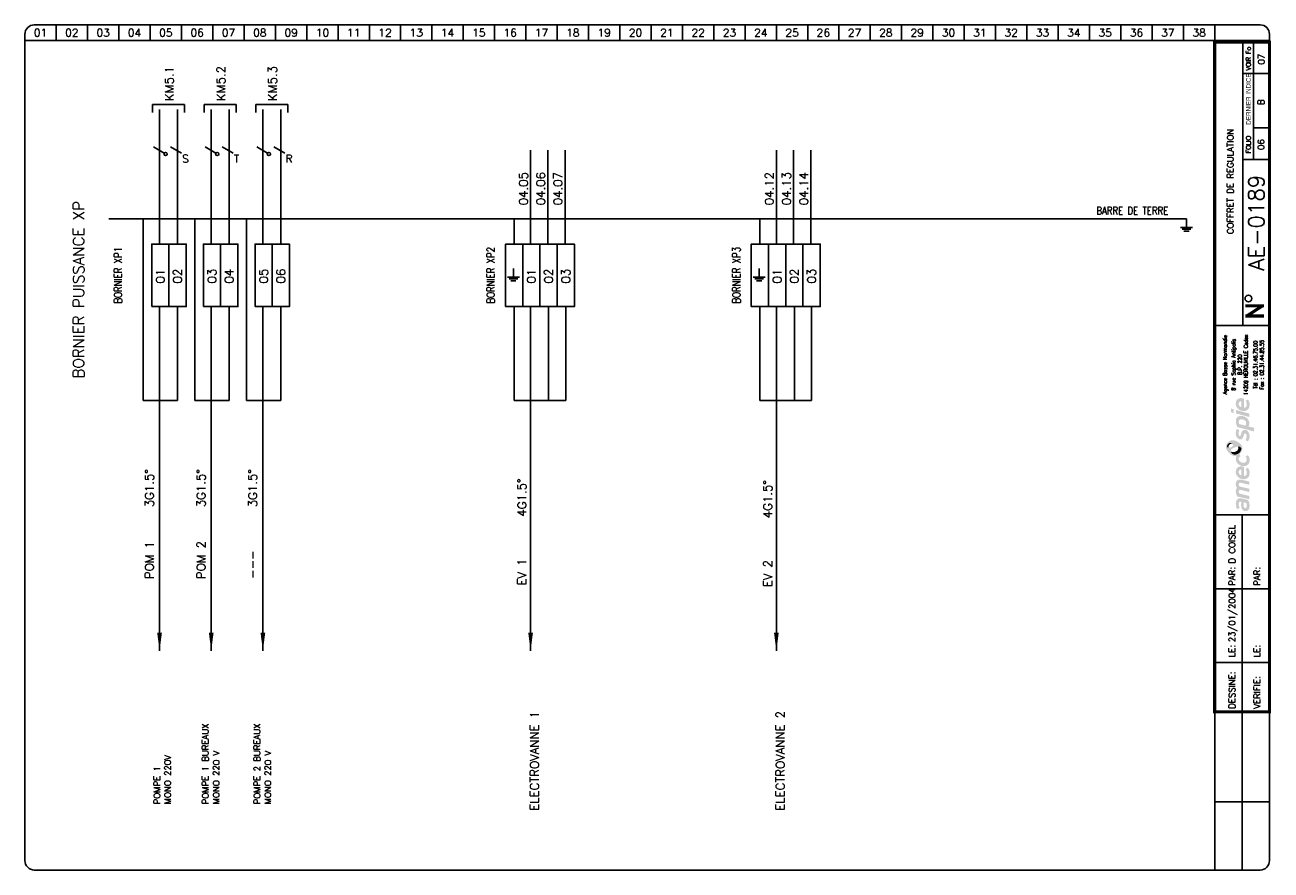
# Model space of a CAD drawing. Header units: centimetres. Extents: x 0 to 398, y 0 to 270.
import ezdxf
from ezdxf.enums import TextEntityAlignment as Align

# ---------------------------------------------------------------- set-up
doc = ezdxf.new("R2010")
doc.units = ezdxf.units.CM
doc.header["$LTSCALE"] = 20
doc.header["$MEASUREMENT"] = 0
for name, color, linetype in [('TEXTE', 3, 'Continuous'), ('TRAIFIN', 1, 'Continuous'), ('TRAIGROS', 2, 'Continuous'), ('TRAIMOY', 4, 'Continuous')]:
    doc.layers.add(name, color=color, linetype=linetype)
doc.styles.add('ROMANS8', font='ROMANS8.shx')
doc.styles.get("Standard").update_dxf_attribs({"font": 'simplex.shx'})
doc.styles.add('TXT', font='txt', dxfattribs={"width": 0.8})

# ---------------------------------------------------------------- blocks, each defined once
blk = doc.blocks.new('FDP-DIV-CHU')
at = {"layer": 'TEXTE', "color": 7, "const_width": 1}
for points in [[(392.75, 180.25), (386.75, 180.25)], [(387.25, 177), (392.25, 180.25)], [(392.75, 177), (386.75, 177)]]:
    blk.add_lwpolyline(points, dxfattribs=at)
at = {"layer": 'TEXTE', "color": 7}
blk.add_circle((387.76, 182.59), 1.08, dxfattribs=at)
at = {"layer": 'TRAIFIN', "color": 7}
for p, q in [((7, 270), (7, 265)), ((17, 270), (17, 265)), ((27, 270), (27, 265)), ((37, 270), (37, 265)), ((47, 270), (47, 265)), ((57, 270), (57, 265)), ((67, 270), (67, 265)), ((77, 270), (77, 265)), ((87, 270), (87, 265)), ((97, 270), (97, 265)), ((107, 270), (107, 265)), ((117, 270), (117, 265)), ((127, 270), (127, 265)), ((137, 270), (137, 265)), ((147, 270), (147, 265)), ((157, 270), (157, 265)), ((167, 270), (167, 265)), ((177, 270), (177, 265)), ((187, 270), (187, 265)), ((197, 270), (197, 265)), ((207, 270), (207, 265)), ((217, 270), (217, 265)), ((227, 270), (227, 265)), ((237, 270), (237, 265)), ((247, 270), (247, 265)), ((257, 270), (257, 265)), ((267, 270), (267, 265)), ((277, 270), (277, 265)), ((287, 270), (287, 265)), ((297, 270), (297, 265)), ((307, 270), (307, 265)), ((317, 270), (317, 265)), ((327, 270), (327, 265)), ((337, 270), (337, 265)), ((347, 270), (347, 265)), ((357, 270), (357, 265)), ((367, 270), (367, 265)), ((377, 270), (377, 265)), ((389.41, 227.04), (389.41, 264.5)), ((389.41, 237.09), (393.96, 237.09))]:
    blk.add_line(p, q, dxfattribs=at)
at = {"layer": 'TRAIGROS', "color": 7}
for p, q in [((-3, 267), (-3, 265)), ((0, 270), (391.5, 270)), ((394.5, 267), (394.5, 265)), ((394.5, 265), (-3, 265)), ((394.5, 265), (-3, 265)), ((-3, 265), (-3, 3)), ((386, 174), (386, 264.5)), ((394.5, 3), (394.5, 265)), ((386, 254.5), (394, 254.5)), ((386, 227.01), (394, 227.01)), ((377, 174), (394.5, 174)), ((377, 113.52), (394.51, 113.52)), ((377, -0.03), (377, 50.52)), ((0, 0), (391.5, 0))]:
    blk.add_line(p, q, dxfattribs=at)
at = {"layer": 'TRAIGROS', "color": 7, "const_width": 1}
blk.add_lwpolyline([(377, 264.5), (377, 50.52), (394.5, 50.52), (394.5, 264.5), (377, 264.5)], dxfattribs=at)
at = {"layer": 'TRAIGROS', "color": 7}
for centre, start, end in [((0, 267), 90, 180), ((391.5, 267), 0, 90), ((0, 3), 180, 270), ((391.5, 3), 270, 0)]:
    blk.add_arc(centre, 3, start, end, dxfattribs=at)
at = {"layer": 'TRAIMOY', "color": 7}
for p, q in [((385.75, -0.01), (385.75, 113.52)), ((377, 89.82), (394.51, 89.82)), ((377, 66.27), (394.51, 66.27)), ((377, 21.75), (394.51, 21.75))]:
    blk.add_line(p, q, dxfattribs=at)
at = {"layer": 'TEXTE', "color": 7}
for s, p in [('01', (2, 267.5)), ('02', (12, 267.5)), ('03', (22, 267.5)), ('04', (32, 267.5)), ('05', (42, 267.5)), ('06', (52, 267.5)), ('07', (62, 267.5)), ('08', (72, 267.5)), ('09', (82, 267.5)), ('10', (92, 267.5)), ('11', (102, 267.5)), ('12', (112, 267.5)), ('13', (122, 267.5)), ('14', (132, 267.5)), ('15', (142, 267.5)), ('16', (152, 267.5)), ('17', (162, 267.5)), ('18', (172, 267.5)), ('19', (182, 267.5)), ('20', (192, 267.5)), ('21', (202, 267.5)), ('22', (212, 267.5)), ('23', (222, 267.5)), ('24', (232, 267.5)), ('25', (242, 267.5)), ('26', (252, 267.5)), ('27', (262, 267.5)), ('28', (272, 267.5)), ('29', (282, 267.5)), ('30', (292, 267.5)), ('31', (302, 267.5)), ('32', (312, 267.5)), ('33', (322, 267.5)), ('34', (332, 267.5)), ('35', (342, 267.5)), ('36', (352, 267.5)), ('37', (362, 267.5)), ('38', (372, 267.5))]:
    blk.add_text(s, height=2.5, dxfattribs=at).set_placement(p, align=Align.MIDDLE)
at = {"layer": 'TEXTE', "color": 7, "width": 0.867769}
blk.add_text('VOIR Fo', height=1.5, rotation=90, dxfattribs=at).set_placement((388.5, 255.5), (388.5, 263), align=Align.FIT)
at = {"layer": 'TEXTE', "color": 7, "style": 'TXT', "width": 0.8}
blk.add_text('DERNIER INDICE', height=1.5, rotation=90, dxfattribs=at).set_placement((388.5, 238.12))
at = {"layer": 'TEXTE', "color": 7}
blk.add_text('FOLIO', height=1.5, rotation=90, dxfattribs=at).set_placement((388.5, 231.76), align=Align.CENTER)
for s, p in [('PAR:', (383.51, 90.82)), ('PAR:', (391.51, 90.82)), ('LE:', (383.51, 67.95)), ('LE:', (391.51, 67.95)), ('DESSINE:', (383.51, 51.52)), ('VERIFIE:', (391.51, 51.52))]:
    blk.add_text(s, height=2, rotation=90, dxfattribs=at).set_placement(p)
at = {"layer": 'TEXTE'}
for tag, p in [('FOLIO_SUIVANT', (392.9, 259.04)), ('INDICE', (392.79, 245.35)), ('FOLIO', (392.79, 231.76))]:
    blk.add_attdef(tag, text='', height=2, rotation=90, dxfattribs=at).set_placement(p, align=Align.CENTER)
blk.add_attdef('INTITULE_DU_PLAN', text='', height=2, rotation=90, dxfattribs=at).set_placement((382, 220), align=Align.MIDDLE)
at = {"layer": 'TEXTE', "color": 4}
blk.add_attdef('NUMERO', text='', height=5, rotation=90, dxfattribs=at).set_placement((392.79, 206.79), align=Align.CENTER)
at = {"layer": 'TEXTE'}
for tag, p in [('DESSINATEUR', (383.53, 97.95)), ('DATE', (383.51, 72.76))]:
    blk.add_attdef(tag, p, '', height=2, rotation=90, dxfattribs=at)
blk = doc.blocks.new('LOGO')
h = blk.add_hatch(color=187)
h.paths.add_polyline_path([(0.27, -25.15), (-0.26, -25.03), (-0.61, -25.01), (-0.96, -25.01), (-1.3, -25.15), (-1.56, -25.39), (-1.76, -25.66), (-1.92, -26.06), (-2.01, -26.61), (-2, -27.13), (-1.95, -27.54), (-1.82, -27.98), (-1.59, -28.49), (-0.78, -28.03), (-0.88, -27.84), (-0.99, -27.58), (-1.06, -27.27), (-1.09, -26.94), (-1.07, -26.65), (-1.03, -26.36), (-0.9, -26.15), (-0.74, -26.05), (-0.59, -26.04), (-0.23, -26.1), (-0.26, -26.47), (-0.29, -26.77), (-0.31, -27.1), (-0.31, -27.41), (-0.26, -27.77), (-0.19, -28.1), (-0.05, -28.44), (0.2, -28.78), (0.48, -28.98), (0.87, -29.11), (1.22, -29.1), (1.58, -29.04), (1.84, -28.87), (2.14, -28.53), (2.3, -28.16), (2.37, -27.71), (2.36, -27.1), (2.28, -26.51), (2.08, -25.89), (1.89, -25.54), (0.84, -25.3)])
h.paths.add_polyline_path([(0.54, -26.31), (1.32, -26.47), (1.41, -26.69), (1.48, -27.01), (1.49, -27.42), (1.48, -27.74), (1.4, -27.9), (1.29, -28.03), (1.14, -28.09), (0.96, -28.1), (0.81, -28.07), (0.69, -27.97), (0.6, -27.85), (0.54, -27.71), (0.5, -27.54), (0.49, -27.3), (0.49, -27.06), (0.5, -26.59)], flags=16)
h.paths.add_polyline_path([(-0.88, -23.47), (-0.97, -23.29), (-1.06, -23.08), (-1.08, -22.86), (-1.05, -22.63), (-0.97, -22.45), (-0.79, -22.36), (-0.5, -22.33), (2.29, -23.01), (2.29, -21.94), (-0.8, -21.24), (-0.96, -21.08), (-1.06, -20.77), (-1.1, -20.45), (-1, -20.2), (-0.87, -20.11), (-0.7, -20.03), (-0.48, -20.05), (2.29, -20.7), (2.29, -19.65), (-0.36, -19.01), (-0.65, -19), (-1.01, -19.01), (-1.3, -19.12), (-1.55, -19.28), (-1.77, -19.54), (-1.9, -19.8), (-1.98, -20), (-2.02, -20.38), (-2.01, -20.76), (-1.91, -21.13), (-1.79, -21.45), (-1.64, -21.71), (-1.75, -21.83), (-1.89, -22.08), (-1.98, -22.36), (-2.01, -22.66), (-2.01, -23), (-1.95, -23.36), (-1.85, -23.71), (-1.69, -24.08), (-1.5, -24.43), (2.29, -25.32), (2.29, -24.26)])
h.paths.add_polyline_path([(-0.19, -14.81), (-0.51, -14.81), (-0.91, -14.88), (-1.19, -15), (-1.42, -15.16), (-1.64, -15.38), (-1.83, -15.67), (-1.95, -15.97), (-2, -16.26), (-2.02, -16.52), (-2.01, -16.84), (-1.96, -17.15), (-1.84, -17.46), (-1.65, -17.81), (-1.41, -18.09), (-1.14, -18.33), (-0.89, -18.51), (-0.59, -18.68), (-0.17, -18.82), (0.24, -18.89), (0.59, -18.91), (0.98, -18.88), (1.37, -18.75), (1.77, -18.51), (2.17, -18.06), (2.33, -17.58), (2.38, -17.11), (2.38, -16.56), (2.33, -16.15), (2.2, -15.79), (2.03, -15.5), (1.82, -15.25), (1.14, -15.68), (1.3, -15.94), (1.42, -16.3), (1.49, -16.68), (1.49, -16.99), (1.43, -17.33), (1.23, -17.63), (0.99, -17.81), (0.79, -17.86), (0.6, -17.84), (0.6, -14.97), (0.23, -14.85)])
h.paths.add_polyline_path([(-0.26, -17.69), (-0.43, -17.64), (-0.58, -17.55), (-0.76, -17.39), (-0.9, -17.24), (-1.01, -17.02), (-1.06, -16.86), (-1.08, -16.63), (-1.06, -16.36), (-0.96, -16.16), (-0.83, -15.98), (-0.62, -15.87), (-0.44, -15.83), (-0.26, -15.83)], flags=16)
h.paths.add_polyline_path([(-0.09, -13.56), (-0.44, -13.4), (-0.74, -13.16), (-0.95, -12.9), (-1.04, -12.61), (-1.08, -12.36), (-1.02, -12.05), (-0.89, -11.83), (-0.73, -11.69), (-0.61, -11.61), (-0.5, -11.55), (-0.88, -10.89), (-1.08, -11.04), (-1.32, -11.18), (-1.51, -11.28), (-1.78, -11.38), (-1.87, -11.55), (-1.97, -11.89), (-2.01, -12.3), (-1.98, -12.76), (-1.82, -13.35), (-1.54, -13.76), (-1.25, -14.08), (-0.85, -14.34), (-0.48, -14.51), (-0.05, -14.65), (0.44, -14.71), (0.94, -14.69), (1.47, -14.5), (1.83, -14.25), (2.09, -13.94), (2.26, -13.6), (2.36, -13.21), (2.39, -12.82), (2.37, -12.43), (2.27, -11.98), (2.07, -11.58), (1.82, -11.23), (1.12, -11.67), (1.29, -11.95), (1.43, -12.27), (1.45, -12.61), (1.43, -12.96), (1.23, -13.36), (0.95, -13.57), (0.61, -13.63), (0.31, -13.63)])
h.paths.add_polyline_path([(1.25, -3.19), (0.94, -3.13), (0.59, -3.14), (0.32, -3.25), (0.1, -3.49), (-0.12, -3.81), (-0.25, -4.17), (-0.38, -4.62), (-0.46, -4.92), (-0.59, -5.03), (-0.74, -5.08), (-0.86, -5.03), (-0.96, -4.94), (-1.06, -4.74), (-1.12, -4.53), (-1.11, -4.23), (-1.07, -3.86), (-1.01, -3.51), (-0.93, -3.23), (-1.72, -2.85), (-1.84, -3.12), (-1.93, -3.4), (-1.97, -3.68), (-2, -3.98), (-2.02, -4.32), (-2, -4.65), (-1.94, -5.01), (-1.8, -5.31), (-1.64, -5.58), (-1.4, -5.84), (-1.11, -6.04), (-0.85, -6.17), (-0.56, -6.2), (-0.24, -6.15), (0.01, -5.99), (0.18, -5.81), (0.32, -5.51), (0.41, -5.18), (0.51, -4.86), (0.57, -4.63), (0.67, -4.45), (0.78, -4.33), (0.97, -4.29), (1.15, -4.35), (1.3, -4.55), (1.41, -4.85), (1.44, -5.24), (1.41, -5.62), (1.33, -5.91), (1.23, -6.15), (1.09, -6.39), (1.78, -6.81), (1.86, -6.74), (1.97, -6.61), (2.14, -6.32), (2.27, -6), (2.36, -5.62), (2.37, -5.24), (2.35, -4.86), (2.3, -4.52), (2.19, -4.21), (2.03, -3.92), (1.85, -3.65), (1.57, -3.35)])
h.paths.add_polyline_path([(1.14, 0.91), (0.82, 1.08), (0.5, 1.2), (0.1, 1.27), (-0.26, 1.3), (-0.73, 1.29), (-1.12, 1.19), (-1.38, 1.04), (-1.61, 0.8), (-1.77, 0.55), (-1.89, 0.33), (-1.98, 0.01), (-2.01, -0.32), (-1.99, -0.65), (-1.95, -1.02), (-1.88, -1.34), (-1.76, -1.63), (-1.63, -1.96), (-1.52, -2.24), (3.84, -3.66), (3.84, -2.51), (1.96, -2.01), (2.11, -1.85), (2.24, -1.56), (2.27, -1.32), (2.29, -1.04), (2.27, -0.75), (2.21, -0.44), (2.07, -0.1), (1.9, 0.2), (1.71, 0.44), (1.43, 0.71)])
h.paths.add_polyline_path([(0.98, -1.77), (-0.92, -1.28), (-0.98, -1.1), (-1.05, -0.84), (-1.07, -0.56), (-1.04, -0.29), (-0.94, -0.06), (-0.77, 0.11), (-0.53, 0.2), (-0.24, 0.22), (0.04, 0.2), (0.35, 0.13), (0.58, 0.05), (0.81, -0.07), (1.02, -0.24), (1.19, -0.46), (1.27, -0.68), (1.28, -0.93), (1.28, -1.16), (1.24, -1.43), (1.15, -1.61)], flags=16)
h.paths.add_polyline_path([(-1.97, 3.22), (-1.97, 2.11), (2.35, 0.95), (2.35, 2.06)])
h.paths.add_polyline_path([(-3.55, 3.65), (-3.55, 2.48), (-2.65, 2.25), (-2.65, 3.43)])
h.paths.add_polyline_path([(-0.19, 6.99), (-0.51, 6.99), (-0.91, 6.92), (-1.19, 6.81), (-1.42, 6.64), (-1.64, 6.43), (-1.83, 6.14), (-1.95, 5.83), (-2, 5.54), (-2.02, 5.28), (-2.01, 4.96), (-1.96, 4.66), (-1.84, 4.34), (-1.65, 4), (-1.41, 3.71), (-1.14, 3.48), (-0.89, 3.29), (-0.59, 3.12), (-0.17, 2.98), (0.24, 2.92), (0.59, 2.89), (0.98, 2.93), (1.37, 3.06), (1.77, 3.29), (2.17, 3.75), (2.33, 4.22), (2.38, 4.7), (2.38, 5.24), (2.33, 5.65), (2.2, 6.02), (2.03, 6.3), (1.82, 6.56), (1.14, 6.13), (1.3, 5.87), (1.42, 5.5), (1.49, 5.12), (1.49, 4.82), (1.43, 4.47), (1.23, 4.17), (0.99, 4), (0.79, 3.94), (0.6, 3.96), (0.6, 6.83), (0.23, 6.96)])
h.paths.add_polyline_path([(-0.26, 4.11), (-0.43, 4.16), (-0.58, 4.26), (-0.76, 4.42), (-0.9, 4.56), (-1.01, 4.78), (-1.06, 4.95), (-1.08, 5.17), (-1.06, 5.44), (-0.96, 5.64), (-0.83, 5.82), (-0.62, 5.93), (-0.44, 5.97), (-0.26, 5.97)], flags=16)
h = blk.add_hatch(color=135)
h.paths.add_polyline_path([(-2.62, -6.48), (-2.99, -6.44), (-3.33, -6.46), (-3.66, -6.54), (-3.9, -6.66), (-4.19, -6.88), (-4.48, -7.12), (-4.72, -7.4), (-4.9, -7.71), (-5.08, -8.08), (-5.15, -8.51), (-5.14, -8.84), (-5.03, -9.22), (-4.88, -9.56), (-4.68, -9.88), (-4.46, -10.22), (-4.19, -10.51), (-3.87, -10.81), (-3.57, -11.02), (-3.23, -11.21), (-2.91, -11.36), (-2.54, -11.44), (-2.16, -11.45), (-1.78, -11.38), (-1.51, -11.28), (-1.32, -11.18), (-1.08, -11.04), (-0.88, -10.89), (-0.73, -10.77), (-0.54, -10.54), (-0.29, -10.22), (-0.06, -9.77), (0.06, -9.2), (0.05, -8.64), (-0.11, -8.22), (-0.36, -7.85), (-0.69, -7.52), (-1.07, -7.21), (-1.43, -6.95), (-1.9, -6.73), (-2.27, -6.57)])
h.paths.add_polyline_path([(-2.94, -7.94), (-2.93, -8.06), (-2.93, -8.18), (-2.98, -8.34), (-3.08, -8.43), (-3.22, -8.54), (-3.43, -8.66), (-3.65, -8.75), (-3.89, -8.84), (-4.16, -8.87), (-4.34, -8.85), (-4.5, -8.82), (-4.67, -8.73), (-4.76, -8.58), (-4.8, -8.43), (-4.79, -8.24), (-4.75, -8.06), (-4.69, -7.92), (-4.59, -7.78), (-4.48, -7.64), (-4.34, -7.51), (-4.19, -7.41), (-4, -7.31), (-3.79, -7.28), (-3.58, -7.31), (-3.42, -7.38), (-3.25, -7.49), (-3.12, -7.62), (-3.02, -7.79)], flags=16)
h.paths.add_polyline_path([(-1.84, -8.57), (-1.32, -8.49), (-1.12, -8.49), (-0.87, -8.49), (-0.65, -8.57), (-0.45, -8.72), (-0.32, -8.9), (-0.26, -9.1), (-0.28, -9.35), (-0.35, -9.63), (-0.51, -9.97), (-0.73, -10.32), (-1.02, -10.58), (-1.39, -10.82), (-1.78, -10.98), (-2.23, -11.04), (-2.55, -11.01), (-2.82, -10.95), (-3.16, -10.77), (-3.4, -10.52), (-3.53, -10.28), (-3.6, -10.02), (-3.6, -9.73), (-3.5, -9.48), (-3.31, -9.23), (-3, -9.04), (-2.68, -8.88), (-2.26, -8.71)], flags=16)
h = blk.add_hatch(color=253)
h.paths.add_polyline_path([(-4, -7.31), (-4.19, -7.41), (-4.34, -7.51), (-4.48, -7.64), (-4.59, -7.78), (-4.69, -7.92), (-4.75, -8.06), (-4.79, -8.24), (-4.8, -8.43), (-4.76, -8.58), (-4.67, -8.73), (-4.5, -8.82), (-4.34, -8.85), (-4.36, -8.64), (-4.33, -8.43), (-4.27, -8.21), (-4.19, -8.05), (-4.09, -7.91), (-3.95, -7.79), (-3.82, -7.69), (-3.65, -7.62), (-3.47, -7.58), (-3.28, -7.58), (-3.12, -7.62), (-3.25, -7.49), (-3.42, -7.38), (-3.58, -7.31), (-3.79, -7.28)])
h.paths.add_polyline_path([(-0.87, -8.49), (-1.12, -8.49), (-1.32, -8.49), (-1.27, -8.65), (-1.22, -8.89), (-1.24, -9.17), (-1.31, -9.4), (-1.45, -9.63), (-1.67, -9.84), (-1.91, -10), (-2.2, -10.15), (-2.48, -10.22), (-2.71, -10.25), (-2.97, -10.24), (-3.22, -10.21), (-3.44, -10.12), (-3.6, -10.02), (-3.53, -10.28), (-3.4, -10.52), (-3.16, -10.77), (-2.82, -10.95), (-2.55, -11.01), (-2.23, -11.04), (-1.78, -10.98), (-1.39, -10.82), (-1.02, -10.58), (-0.73, -10.32), (-0.51, -9.97), (-0.35, -9.63), (-0.28, -9.35), (-0.26, -9.1), (-0.32, -8.9), (-0.45, -8.72), (-0.65, -8.57)])
at = {"color": 7, "style": 'ROMANS8', "width": 0.8}
for s, height, p in [('Agence Basse Normandie', 1.2384, (-4.85, 17.68)), ('8 rue Sophia Antipolis', 1.2384, (-2.12, 17.68)), ('14209 HEROUVILLE Cedex', 1.2384, (1.84, 17.68)), ('B.P. 220', 1.238, (-0.08, 17.68)), ('Tél : 02.31.46.75.00', 1.2384, (4.88, 17.68)), ('Fax : 02.31.44.85.55', 1.2384, (6.91, 17.68))]:
    blk.add_text(s, height=height, rotation=90, dxfattribs=at).set_placement(p, align=Align.CENTER)
blk = doc.blocks.new('X66')
at = {"linetype": 'Continuous'}
blk.add_lwpolyline([(-1.73, 2.5), (1.73, 0.5)], dxfattribs=at)
blk.add_circle((2.17, 0.25), 0.5, dxfattribs=at)
blk = doc.blocks.new('X59')
at = {"linetype": 'Continuous'}
blk.add_lwpolyline([(-1.73, 1), (1.73, -1)], dxfattribs=at)
blk = doc.blocks.new('U82')
at = {"layer": 'TRAIFIN'}
blk.add_line((0, -5), (0, 0), dxfattribs=at)
at = {"layer": 'TRAIMOY'}
for p, q in [((-3.5, -5), (3.5, -5)), ((-2.5, -6), (2.5, -6)), ((-1.5, -7), (1.5, -7))]:
    blk.add_line(p, q, dxfattribs=at)

msp = doc.modelspace()

# ---------------------------------------------------------------- linework, layer by layer
for p, q in [((40.75, 244.58), (51, 244.58)), ((40.75, 242.04), (40.75, 244.58)), ((51, 244.58), (51, 242.04)), ((57.25, 244.58), (67.5, 244.58)), ((57.25, 242.04), (57.25, 244.58)), ((67.5, 244.58), (67.5, 242.04)), ((73.75, 244.58), (84, 244.58)), ((73.75, 242.04), (73.75, 244.58)), ((84, 244.58), (84, 242.04))]:
    msp.add_line(p, q)
for points in [[(43, 70, 0, 1.5, 0), (43, 75.79, 1.5, 1.5, 0)], [(59.5, 70, 0, 1.5, 0), (59.5, 75.79, 1.5, 1.5, 0)], [(76, 70, 0, 1.5, 0), (76, 75.79, 1.5, 1.5, 0)], [(161.5, 70, 0, 1.5, 0), (161.5, 75.79, 1.5, 1.5, 0)], [(240, 70, 0, 1.5, 0), (240, 75.79, 1.5, 1.5, 0)]]:
    msp.add_lwpolyline(points, format="xyseb")
at = {"layer": 'TRAIFIN'}
for p, q in [((43, 200), (43, 243)), ((48.75, 200), (48.75, 243)), ((59.5, 200), (59.5, 243)), ((65.25, 200), (65.25, 243)), ((76, 200), (76, 243)), ((81.75, 200), (81.75, 243)), ((161.5, 230), (161.5, 200)), ((167, 230), (167, 200)), ((172.5, 230), (172.5, 200)), ((240, 230), (240, 200)), ((245.5, 230), (245.5, 200)), ((251, 230), (251, 200)), ((37.75, 200), (37.75, 150)), ((54.25, 200), (54.25, 150)), ((70.75, 200), (70.75, 150)), ((43, 180), (43, 150)), ((48.75, 180), (48.75, 150)), ((59.5, 180), (59.5, 150)), ((65.25, 180), (65.25, 150)), ((76, 180), (76, 150)), ((81.75, 180), (81.75, 150)), ((156.25, 180), (156.25, 150)), ((161.5, 180), (161.5, 150)), ((167.25, 180), (167.25, 150)), ((172.75, 180), (172.75, 150)), ((234.75, 180), (234.75, 150)), ((240, 180), (240, 150)), ((245.75, 180), (245.75, 150)), ((251.25, 180), (251.25, 150))]:
    msp.add_line(p, q, dxfattribs=at)
at = {"layer": 'TRAIMOY'}
for p, q in [((26.83, 208), (370.94, 208)), ((37.75, 200), (37.75, 208)), ((54.25, 200), (54.25, 208)), ((70.75, 200), (70.75, 208)), ((156.25, 200), (156.25, 208)), ((234.75, 200), (234.75, 208)), ((37.75, 150), (48.75, 150)), ((43, 70), (43, 150)), ((54.25, 150), (65.25, 150)), ((59.5, 70), (59.5, 150)), ((70.75, 150), (81.75, 150)), ((76, 70), (76, 150)), ((156.25, 150), (172.75, 150)), ((161.5, 70), (161.5, 150)), ((234.75, 150), (251.25, 150)), ((240, 70), (240, 150))]:
    msp.add_line(p, q, dxfattribs=at)
for points in [[(40.5, 180), (40.5, 200), (46, 200), (46, 180)], [(46, 180), (46, 200), (51.5, 200), (51.5, 180)], [(57, 180), (57, 200), (62.5, 200), (62.5, 180)], [(62.5, 180), (62.5, 200), (68, 200), (68, 180)], [(73.5, 180), (73.5, 200), (79, 200), (79, 180)], [(79, 180), (79, 200), (84.5, 200), (84.5, 180)], [(153.5, 180), (153.5, 200), (159, 200), (159, 180)], [(159, 180), (159, 200), (164.5, 200), (164.5, 180)], [(164.5, 180), (164.5, 200), (170, 200), (170, 180)], [(170, 180), (170, 200), (175.5, 200), (175.5, 180)], [(232, 180), (232, 200), (237.5, 200), (237.5, 180)], [(237.5, 180), (237.5, 200), (243, 200), (243, 180)], [(243, 180), (243, 200), (248.5, 200), (248.5, 180)], [(248.5, 180), (248.5, 200), (254, 200), (254, 180)]]:
    msp.add_lwpolyline(points, close=True, dxfattribs=at)

# ---------------------------------------------------------------- block references
msp.add_blockref('LOGO', (388.75, 143.76))
at = {"layer": 'TEXTE'}
msp.add_blockref('FDP-DIV-CHU', (3, 0), dxfattribs=at).add_auto_attribs({'DATE': '23/01/2004', 'DESSINATEUR': 'D COISEL', 'NUMERO': 'AE-0189', 'INTITULE_DU_PLAN': 'COFFRET DE REGULATION', 'FOLIO': '06', 'FOLIO_SUIVANT': '07', 'INDICE': 'B'})
at = {"layer": 'TEXTE', "xscale": 0.549999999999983, "yscale": 0.5499999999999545, "zscale": 0.55}
for p in [(371, 208), (156, 192.13), (234.5, 192.13)]:
    msp.add_blockref('U82', p, dxfattribs=at)
at = {"layer": 'TRAIFIN'}
for name, p in [('X66', (42.75, 228.5)), ('X59', (48.25, 230)), ('X66', (59.25, 228.5)), ('X59', (64.75, 230)), ('X59', (64.75, 230)), ('X66', (75.75, 228.5)), ('X59', (81.25, 230)), ('X59', (81.25, 230))]:
    msp.add_blockref(name, p, dxfattribs=at)

# ---------------------------------------------------------------- texts
at = {"layer": 'TEXTE'}
for s, height, p in [('KM5.1', 2.75, (47.49, 245.67)), ('KM5.2', 2.75, (63.99, 245.67)), ('KM5.3', 2.75, (80.49, 245.67)), ('04.05', 2.75, (160.62, 212.38)), ('04.06', 2.75, (166.12, 212.38)), ('04.07', 2.75, (171.62, 212.38)), ('04.12', 2.75, (239.12, 212.38)), ('04.13', 2.75, (244.62, 212.38)), ('04.14', 2.75, (250.12, 212.38)), ('BORNIER PUISSANCE XP', 3.5, (18.87, 157.09)), ('01', 2.75, (44.62, 187.38)), ('02', 2.75, (50.12, 187.38)), ('03', 2.75, (61.12, 187.38)), ('04', 2.75, (66.62, 187.38)), ('05', 2.75, (77.62, 187.38)), ('06', 2.75, (83.12, 187.38)), ('01', 2.75, (163.12, 187.38)), ('02', 2.75, (168.62, 187.38)), ('03', 2.75, (174.12, 187.38)), ('01', 2.75, (241.62, 187.38)), ('02', 2.75, (247.12, 187.38)), ('03', 2.75, (252.62, 187.38)), ('3G1.5°', 2.75, (41.12, 115.91)), ('3G1.5°', 2.75, (57.62, 115.91)), ('3G1.5°', 2.75, (74.12, 115.91)), ('4G1.5°', 2.75, (160.12, 112.91)), ('4G1.5°', 2.75, (238.62, 112.41)), ('POM 1', 2.75, (41.12, 92.97)), ('POM 2', 2.75, (57.62, 92.97)), ('---', 2.75, (74.12, 92.97)), ('EV 1', 2.75, (160.12, 90.91)), ('EV 2', 2.75, (238.62, 90.41)), ('ELECTROVANNE 1', 2.75, (164.12, 18.97)), ('ELECTROVANNE 2', 2.75, (242.62, 18.97))]:
    msp.add_text(s, height=height, rotation=90, dxfattribs=at).set_placement(p)
for s, p in [('S', (50.25, 226)), ('T', (66.75, 226)), ('R', (83.25, 226))]:
    msp.add_text(s, height=2.5, dxfattribs=at).set_placement(p)
at = {"layer": 'TEXTE', "width": 0.8}
msp.add_text('BARRE DE TERRE', height=2.5, dxfattribs=at).set_placement((342.18, 209.41))
for s, p in [('BORNIER XP1', (31, 181)), ('BORNIER XP2', (150, 181)), ('BORNIER XP3', (228.5, 181))]:
    msp.add_text(s, height=2.5, rotation=90, dxfattribs=at).set_placement(p)
at = {"layer": 'TEXTE', "ltscale": 0.9}
for s, p in [('POMPE 1 BUREAUX', (58.66, 20.97)), ('POMPE 2 BUREAUX', (75.16, 20.97)), ('MONO 220V', (46.59, 20.97)), ('MONO 220 V', (62.09, 20.97)), ('MONO 220 V', (78.59, 20.97)), ('POMPE 1', (43.16, 20.97))]:
    msp.add_text(s, height=2, rotation=90, dxfattribs=at).set_placement(p)

doc.saveas('drawing.dxf')
